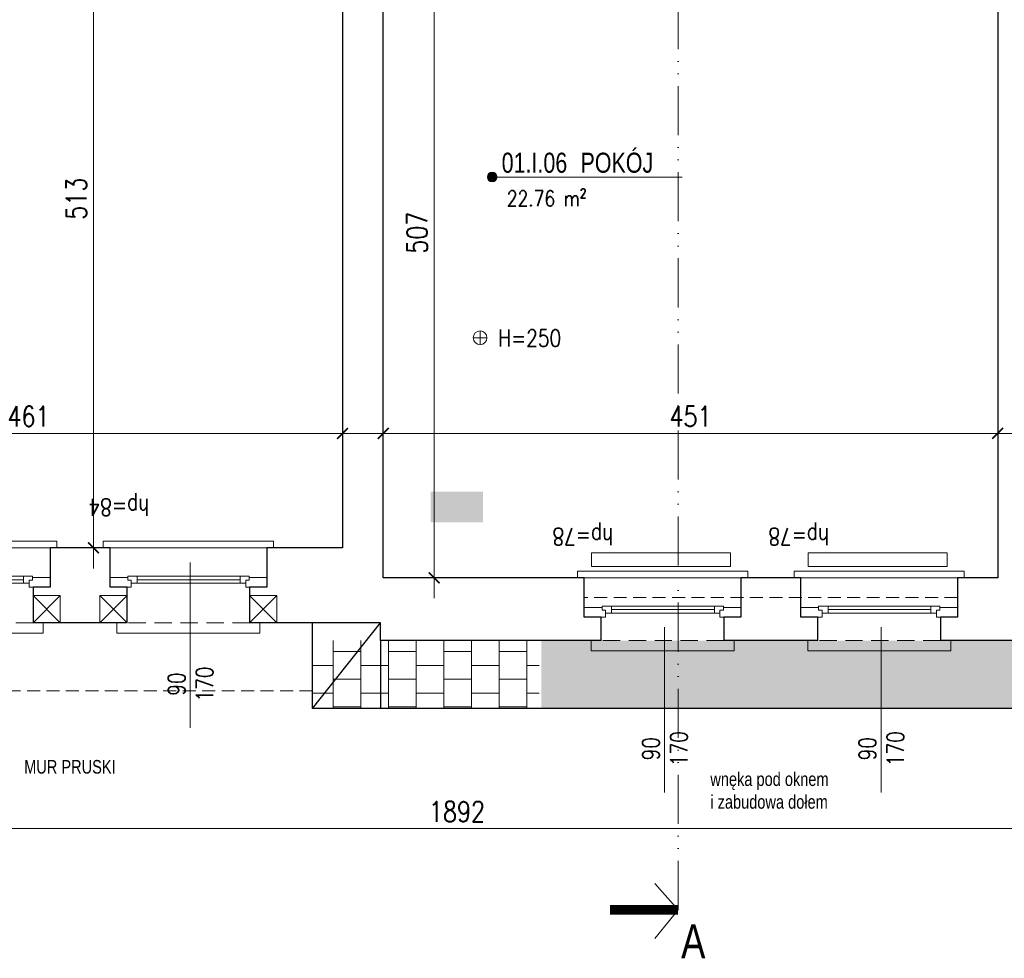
# Model space of a CAD drawing. Header units: millimetres. Extents: x 284606 to 569416, y -192995 to -95103.
# Tile 8 of 178: x 287623 to 288346, y -106825 to -106136. Entities that reach past the tile are written whole.
import ezdxf
from ezdxf.enums import TextEntityAlignment as Align

# ---------------------------------------------------------------- set-up
doc = ezdxf.new("R2010")
doc.units = ezdxf.units.MM
doc.linetypes.add('ACAD_ISO12W100', pattern=[21, 12, -3, 0, -3, 0, -3])
doc.linetypes.add('HIDDEN', pattern=[9.525, 6.35, -3.175])
doc.layers.get('0').update_dxf_attribs({"lineweight": 0})
for name, color, linetype, lineweight in [('!STR_Elewacje 0.15', 10, 'Continuous', 15), ('!STR_Konstrukcja 0.20', 200, 'Continuous', 20), ('!STR_Konstrukcja 0.30', 64, 'Continuous', 30), ('!STR_Ocieplenie 0.05', 1, 'Continuous', 5), ('!STR_Opisy 0.09', 8, 'Continuous', 9), ('!STR_Przerywana 0.09', 8, 'HIDDEN', 9), ('!STR_Stolarka okienna', 72, 'Continuous', 15), ('!STR_Wymiarowanie', 254, 'Continuous', 9), ('EKO Opisy 0.09', 8, 'Continuous', 9), ('EKO przekroje', 82, 'Continuous', 13)]:
    doc.layers.add(name, color=color, linetype=linetype, lineweight=lineweight)
doc.layers.add('!STR_Kreskowanie ścian', color=7, linetype='Continuous', lineweight=5, true_color=0xa6a6a6)
doc.layers.add('!STR_Obrysy pomieszczeń', color=215, linetype='Continuous', lineweight=9, plot=False)
doc.styles.add('1_50', font='txt', dxfattribs={"width": 0.8})
doc.styles.add('AB_Arial', font='NirmalaS.ttf')
doc.styles.add('EKO 1-10', font='romans.shx', dxfattribs={"width": 0.8, "height": 15})
doc.styles.add('EKO 1-5', font='romans.shx', dxfattribs={"width": 0.8, "height": 10})
doc.dimstyles.new('EKO wymiar 1-10', dxfattribs={"dimtxt": 15, "dimasz": 8, "dimexe": 15, "dimexo": 15, "dimgap": 5, "dimtad": 1, "dimdec": 0, "dimtxsty": 'EKO 1-10', "dimblk": 'ARCHTICK', "dimcen": 10, "dimdle": 15, "dimclrd": 256, "dimclre": 256, "dimclrt": 256, "dimazin": 2, "dimtfac": 1, "dimtdec": 0, "dimtmove": 2, "dimatfit": 3, "dimldrblk": 'ARCHTICK', "dimfxl": 15, "dimfxlon": 1, "dimlwd": -1, "dimlwe": -1, "dimarcsym": 0})

# ---------------------------------------------------------------- blocks, each defined once
blk = doc.blocks.new('*U306')
at = {"layer": '!STR_Konstrukcja 0.20', "linetype": 'Continuous', "lineweight": 15}
for points in [[(8.12, 55.81), (0.62, 55.81), (0.62, 63.31), (105.62, 63.31), (105.62, 55.81), (98.12, 55.81)], [(-4.38, 0.81), (-9.38, 0.81), (-9.38, -4.19), (115.62, -4.19), (115.62, 0.81), (110.62, 0.81)]]:
    blk.add_lwpolyline(points, dxfattribs=at)
at = {"layer": '!STR_Konstrukcja 0.30', "ltscale": 2}
for points in [[(-4.38, 0.81), (-4.38, 29.68), (8.12, 29.68), (8.12, 55.81)], [(98.12, 55.81), (98.12, 29.68), (110.62, 29.68), (110.62, 0.81)]]:
    blk.add_lwpolyline(points, dxfattribs=at)
at = {"layer": '!STR_Przerywana 0.09', "ltscale": 2}
for points in [[(8.12, 55.81), (98.12, 55.81)], [(-4.38, 0.81), (110.62, 0.81)]]:
    blk.add_lwpolyline(points, dxfattribs=at)
at = {"layer": '!STR_Stolarka okienna', "ltscale": 0.3}
for points in [[(-4.38, 22.64), (-4.38, 29.68), (11.02, 29.68), (11.02, 24.55), (8.52, 24.55), (8.52, 22.64), (-4.38, 22.64)], [(110.62, 22.64), (110.62, 29.68), (95.05, 29.68), (95.05, 24.55), (97.55, 24.55), (97.55, 22.64), (110.62, 22.64)], [(97.55, 21.56), (97.55, 24.55), (95.05, 24.55), (95.05, 26.7), (11.02, 26.7), (11.02, 24.55), (8.52, 24.55), (8.52, 21.56), (97.55, 21.56)], [(15.12, 26.7), (15.12, 21.56)], [(90.62, 24.13), (15.12, 24.13)], [(90.62, 21.56), (90.62, 26.7)]]:
    blk.add_lwpolyline(points, dxfattribs=at)
blk = doc.blocks.new('*U307')
at = {"layer": '!STR_Konstrukcja 0.20', "linetype": 'Continuous', "lineweight": 15}
for points in [[(8.12, 55.81), (0.62, 55.81), (0.62, 63.31), (105.62, 63.31), (105.62, 55.81), (98.12, 55.81)], [(-4.38, 0.81), (-9.38, 0.81), (-9.38, -4.19), (115.62, -4.19), (115.62, 0.81), (110.62, 0.81)]]:
    blk.add_lwpolyline(points, dxfattribs=at)
at = {"layer": '!STR_Konstrukcja 0.30', "ltscale": 2}
for points in [[(-4.38, 0.81), (-4.38, 29.68), (8.12, 29.68), (8.12, 55.81)], [(98.12, 55.81), (98.12, 29.68), (110.62, 29.68), (110.62, 0.81)]]:
    blk.add_lwpolyline(points, dxfattribs=at)
at = {"layer": '!STR_Przerywana 0.09', "ltscale": 2}
for points in [[(8.12, 55.81), (98.12, 55.81)], [(-4.38, 0.81), (110.62, 0.81)]]:
    blk.add_lwpolyline(points, dxfattribs=at)
at = {"layer": '!STR_Stolarka okienna', "ltscale": 0.3}
for points in [[(-4.38, 22.64), (-4.38, 29.68), (11.02, 29.68), (11.02, 24.55), (8.52, 24.55), (8.52, 22.64), (-4.38, 22.64)], [(110.62, 22.64), (110.62, 29.68), (95.05, 29.68), (95.05, 24.55), (97.55, 24.55), (97.55, 22.64), (110.62, 22.64)], [(97.55, 21.56), (97.55, 24.55), (95.05, 24.55), (95.05, 26.7), (11.02, 26.7), (11.02, 24.55), (8.52, 24.55), (8.52, 21.56), (97.55, 21.56)], [(15.12, 26.7), (15.12, 21.56)], [(90.62, 24.13), (15.12, 24.13)], [(90.62, 21.56), (90.62, 26.7)]]:
    blk.add_lwpolyline(points, dxfattribs=at)
blk = doc.blocks.new('_ArchTick')
at = {"color": 0, "linetype": 'ByBlock', "const_width": 0.15}
blk.add_lwpolyline([(-0.5, -0.5), (0.5, 0.5)], dxfattribs=at)
blk = doc.blocks.new('*D247')
at = {"layer": '!STR_Wymiarowanie', "ltscale": 1.5, "transparency": 16777216}
for p, q in [((287399.04, -106454.88), (287399.04, -106424.88)), ((287860.04, -106454.88), (287860.04, -106424.88)), ((287384.04, -106439.88), (287875.04, -106439.88))]:
    blk.add_line(p, q, dxfattribs=at)
at = {"layer": 'Defpoints', "color": 0, "ltscale": 1.5, "transparency": 16777216}
for p in [(287860.04, -106439.88), (287399.04, -106523.92), (287860.04, -106523.92)]:
    blk.add_point(p, dxfattribs=at)
at = {"layer": '!STR_Wymiarowanie', "ltscale": 1.5, "transparency": 16777216, "xscale": 8, "yscale": 8, "zscale": 8, "rotation": 180}
blk.add_blockref('_ArchTick', (287399.04, -106439.88), dxfattribs=at)
at = {"layer": '!STR_Wymiarowanie', "ltscale": 1.5, "transparency": 16777216, "xscale": 8, "yscale": 8, "zscale": 8}
blk.add_blockref('_ArchTick', (287860.04, -106439.88), dxfattribs=at)
at = {"layer": '!STR_Wymiarowanie', "ltscale": 1.5, "transparency": 16777216, "insert": (287629.54, -106427.38), "char_height": 15, "attachment_point": 5, "style": 'EKO 1-10'}
blk.add_mtext('461', dxfattribs=at)
blk = doc.blocks.new('*D248')
at = {"layer": '!STR_Wymiarowanie', "ltscale": 1.5, "transparency": 16777216}
for p, q in [((287677.24, -105996.24), (287677.24, -106538.92)), ((287692.24, -106011.24), (287662.24, -106011.24)), ((287692.24, -106523.92), (287662.24, -106523.92))]:
    blk.add_line(p, q, dxfattribs=at)
at = {"layer": 'Defpoints', "color": 0, "ltscale": 1.5, "transparency": 16777216}
for p in [(287860.04, -106011.24), (287677.24, -106523.92), (287860.04, -106523.92)]:
    blk.add_point(p, dxfattribs=at)
at = {"layer": '!STR_Wymiarowanie', "ltscale": 1.5, "transparency": 16777216, "xscale": 8, "yscale": 8, "zscale": 8}
for p, rotation in [((287677.24, -106011.24), 90), ((287677.24, -106523.92), 270)]:
    blk.add_blockref('_ArchTick', p, dxfattribs=dict(at, rotation=rotation))
at = {"layer": '!STR_Wymiarowanie', "ltscale": 1.5, "transparency": 16777216, "insert": (287664.74, -106267.58), "char_height": 15, "attachment_point": 5, "rotation": 90, "style": 'EKO 1-10'}
blk.add_mtext('513', dxfattribs=at)
blk = doc.blocks.new('*U364')
at = {"layer": '!STR_Konstrukcja 0.20', "linetype": 'Continuous', "lineweight": 15}
for points in [[(8.12, 46.81), (0.62, 46.81), (0.62, 54.31), (105.62, 54.31), (105.62, 46.81), (98.12, 46.81)], [(-4.38, 0.81), (-9.38, 0.81), (-9.38, -4.19), (115.62, -4.19), (115.62, 0.81), (110.62, 0.81)]]:
    blk.add_lwpolyline(points, dxfattribs=at)
at = {"layer": '!STR_Konstrukcja 0.30', "ltscale": 2}
for points in [[(-4.38, 0.81), (-4.38, 29.68), (8.12, 29.68), (8.12, 46.81)], [(98.12, 46.81), (98.12, 29.68), (110.62, 29.68), (110.62, 0.81)]]:
    blk.add_lwpolyline(points, dxfattribs=at)
at = {"layer": '!STR_Przerywana 0.09', "ltscale": 2}
for points in [[(8.12, 46.81), (98.12, 46.81)], [(-4.38, 0.81), (110.62, 0.81)]]:
    blk.add_lwpolyline(points, dxfattribs=at)
at = {"layer": '!STR_Stolarka okienna', "ltscale": 0.3}
for points in [[(-4.38, 22.64), (-4.38, 29.68), (11.02, 29.68), (11.02, 24.55), (8.52, 24.55), (8.52, 22.64), (-4.38, 22.64)], [(110.62, 22.64), (110.62, 29.68), (95.05, 29.68), (95.05, 24.55), (97.55, 24.55), (97.55, 22.64), (110.62, 22.64)], [(97.55, 21.56), (97.55, 24.55), (95.05, 24.55), (95.05, 26.7), (11.02, 26.7), (11.02, 24.55), (8.52, 24.55), (8.52, 21.56), (97.55, 21.56)], [(15.12, 26.7), (15.12, 21.56)], [(90.62, 24.13), (15.12, 24.13)], [(90.62, 21.56), (90.62, 26.7)]]:
    blk.add_lwpolyline(points, dxfattribs=at)
blk = doc.blocks.new('*U365')
at = {"layer": '!STR_Konstrukcja 0.20', "linetype": 'Continuous', "lineweight": 15}
for points in [[(8.12, 46.81), (0.62, 46.81), (0.62, 54.31), (105.62, 54.31), (105.62, 46.81), (98.12, 46.81)], [(-4.38, 0.81), (-9.38, 0.81), (-9.38, -4.19), (115.62, -4.19), (115.62, 0.81), (110.62, 0.81)]]:
    blk.add_lwpolyline(points, dxfattribs=at)
at = {"layer": '!STR_Konstrukcja 0.30', "ltscale": 2}
for points in [[(-4.38, 0.81), (-4.38, 29.68), (8.12, 29.68), (8.12, 46.81)], [(98.12, 46.81), (98.12, 29.68), (110.62, 29.68), (110.62, 0.81)]]:
    blk.add_lwpolyline(points, dxfattribs=at)
at = {"layer": '!STR_Przerywana 0.09', "ltscale": 2}
for points in [[(8.12, 46.81), (98.12, 46.81)], [(-4.38, 0.81), (110.62, 0.81)]]:
    blk.add_lwpolyline(points, dxfattribs=at)
at = {"layer": '!STR_Stolarka okienna', "ltscale": 0.3}
for points in [[(-4.38, 22.64), (-4.38, 29.68), (11.02, 29.68), (11.02, 24.55), (8.52, 24.55), (8.52, 22.64), (-4.38, 22.64)], [(110.62, 22.64), (110.62, 29.68), (95.05, 29.68), (95.05, 24.55), (97.55, 24.55), (97.55, 22.64), (110.62, 22.64)], [(97.55, 21.56), (97.55, 24.55), (95.05, 24.55), (95.05, 26.7), (11.02, 26.7), (11.02, 24.55), (8.52, 24.55), (8.52, 21.56), (97.55, 21.56)], [(15.12, 26.7), (15.12, 21.56)], [(90.62, 24.13), (15.12, 24.13)], [(90.62, 21.56), (90.62, 26.7)]]:
    blk.add_lwpolyline(points, dxfattribs=at)
blk = doc.blocks.new('wysokosc2')
at = {"ltscale": 2}
for points in [[(-5.06, 0.04), (5.03, 0.04)], [(0, 5.1), (0, -5.1)]]:
    blk.add_lwpolyline(points, dxfattribs=at)
blk.add_circle((0, 0), 5.03, dxfattribs=at)
at = {"ltscale": 2, "style": 'EKO 1-5', "width": 0.8}
blk.add_attdef('WYS', (13.29, -6.01), '', height=12.5, dxfattribs=at)
blk = doc.blocks.new('*D267')
at = {"layer": '!STR_Wymiarowanie', "ltscale": 1.5, "transparency": 16777216}
for p, q in [((287890.04, -106454.88), (287890.04, -106424.88)), ((288341.04, -106454.88), (288341.04, -106424.88)), ((287875.04, -106439.88), (288356.04, -106439.88))]:
    blk.add_line(p, q, dxfattribs=at)
at = {"layer": 'Defpoints', "color": 0, "ltscale": 1.5, "transparency": 16777216}
for p in [(288341.04, -106439.88), (287890.04, -106545.92), (288341.04, -106545.92)]:
    blk.add_point(p, dxfattribs=at)
at = {"layer": '!STR_Wymiarowanie', "ltscale": 1.5, "transparency": 16777216, "xscale": 8, "yscale": 8, "zscale": 8, "rotation": 180}
blk.add_blockref('_ArchTick', (287890.04, -106439.88), dxfattribs=at)
at = {"layer": '!STR_Wymiarowanie', "ltscale": 1.5, "transparency": 16777216, "xscale": 8, "yscale": 8, "zscale": 8}
blk.add_blockref('_ArchTick', (288341.04, -106439.88), dxfattribs=at)
at = {"layer": '!STR_Wymiarowanie', "ltscale": 1.5, "transparency": 16777216, "insert": (288115.54, -106427.38), "char_height": 15, "attachment_point": 5, "style": 'EKO 1-10'}
blk.add_mtext('451', dxfattribs=at)
blk = doc.blocks.new('*D268')
at = {"layer": '!STR_Wymiarowanie', "ltscale": 1.5, "transparency": 16777216}
for p, q in [((287927.33, -106023.92), (287927.33, -106560.92)), ((287912.33, -106038.92), (287942.33, -106038.92)), ((287912.33, -106545.92), (287942.33, -106545.92))]:
    blk.add_line(p, q, dxfattribs=at)
at = {"layer": 'Defpoints', "color": 0, "ltscale": 1.5, "transparency": 16777216}
for p in [(287890.04, -106038.92), (287890.04, -106545.92), (287927.33, -106545.92)]:
    blk.add_point(p, dxfattribs=at)
at = {"layer": '!STR_Wymiarowanie', "ltscale": 1.5, "transparency": 16777216, "xscale": 8, "yscale": 8, "zscale": 8}
for p, rotation in [((287927.33, -106038.92), 90), ((287927.33, -106545.92), 270)]:
    blk.add_blockref('_ArchTick', p, dxfattribs=dict(at, rotation=rotation))
at = {"layer": '!STR_Wymiarowanie', "ltscale": 1.5, "transparency": 16777216, "insert": (287914.83, -106292.42), "char_height": 15, "attachment_point": 5, "rotation": 90, "style": 'EKO 1-10'}
blk.add_mtext('507', dxfattribs=at)
blk = doc.blocks.new('*U522')
at = {"layer": '!STR_Opisy 0.09', "linetype": 'Continuous'}
blk.add_line((0, -153.49), (0, -32.16), dxfattribs=at)
at = {"layer": '!STR_Opisy 0.09', "linetype": 'Continuous', "style": 'EKO 1-5', "width": 0.8}
blk.add_attdef('HP=', (38.19, 40.56), '', height=12.5, rotation=180, dxfattribs=at)
at = {"layer": '!STR_Opisy 0.09', "ltscale": 0.7, "style": 'EKO 1-5', "width": 0.8}
blk.add_attdef('WYS', text='', height=12.5, rotation=270, dxfattribs=at).set_placement((-10.53, -121.38), align=Align.MIDDLE_CENTER)
at = {"layer": '!STR_Opisy 0.09', "linetype": 'Continuous', "style": 'EKO 1-5', "width": 0.8}
blk.add_attdef('SZER', text='', height=12.5, rotation=270, dxfattribs=at).set_placement((0, -121.38), align=Align.BOTTOM_CENTER)
blk = doc.blocks.new('*U521')
at = {"layer": '!STR_Opisy 0.09', "linetype": 'Continuous'}
blk.add_line((0, -153.49), (0, -32.16), dxfattribs=at)
at = {"layer": '!STR_Opisy 0.09', "linetype": 'Continuous', "style": 'EKO 1-5', "width": 0.8}
blk.add_attdef('HP=', (37.69, 40.56), '', height=12.5, rotation=180, dxfattribs=at)
at = {"layer": '!STR_Opisy 0.09', "ltscale": 0.7, "style": 'EKO 1-5', "width": 0.8}
blk.add_attdef('WYS', text='', height=12.5, rotation=270, dxfattribs=at).set_placement((-10.53, -121.38), align=Align.MIDDLE_CENTER)
at = {"layer": '!STR_Opisy 0.09', "linetype": 'Continuous', "style": 'EKO 1-5', "width": 0.8}
blk.add_attdef('SZER', text='', height=12.5, rotation=270, dxfattribs=at).set_placement((0, -121.38), align=Align.BOTTOM_CENTER)
blk = doc.blocks.new('*U196')
at = {"layer": '!STR_Opisy 0.09', "linetype": 'Continuous'}
blk.add_line((0, -153.49), (0, -32.16), dxfattribs=at)
at = {"layer": '!STR_Opisy 0.09', "linetype": 'Continuous', "style": 'EKO 1-5', "width": 0.8}
blk.add_attdef('HP=', (30.1, 14.63), '', height=12.5, rotation=180, dxfattribs=at)
at = {"layer": '!STR_Opisy 0.09', "ltscale": 0.7, "style": 'EKO 1-5', "width": 0.8}
blk.add_attdef('WYS', text='', height=12.5, rotation=270, dxfattribs=at).set_placement((-10.53, -121.38), align=Align.MIDDLE_CENTER)
at = {"layer": '!STR_Opisy 0.09', "linetype": 'Continuous', "style": 'EKO 1-5', "width": 0.8}
blk.add_attdef('SZER', text='', height=12.5, rotation=270, dxfattribs=at).set_placement((0, -121.38), align=Align.BOTTOM_CENTER)
blk = doc.blocks.new('mur pruski')
at = {"layer": '!STR_Ocieplenie 0.05', "ltscale": 1.5}
blk.add_lwpolyline([(0, 20), (20, 20), (20, 0), (0, 0)], close=True, dxfattribs=at)
blk.add_lwpolyline([(0, 20), (20, 0), (20, 20), (0, 0)], dxfattribs=at)
blk = doc.blocks.new('przekroj')
at = {"layer": 'EKO przekroje', "const_width": 7}
blk.add_lwpolyline([(7038.9, 3119.78), (7088.9, 3119.78)], dxfattribs=at)
blk = doc.blocks.new('przekroje')
at = {"layer": 'EKO przekroje'}
blk.add_blockref('przekroj', (-7038.9, -3119.78), dxfattribs=at)
blk = doc.blocks.new('*D494')
at = {"layer": '!STR_Wymiarowanie', "ltscale": 1.5, "transparency": 16777216}
for p, q in [((286998.04, -106715.01), (286998.04, -106745.01)), ((288890.18, -106715.01), (288890.18, -106745.01)), ((288905.18, -106730.01), (286983.04, -106730.01))]:
    blk.add_line(p, q, dxfattribs=at)
at = {"layer": 'Defpoints', "color": 0, "ltscale": 1.5, "transparency": 16777216}
for p in [(286998.04, -106598.43), (288890.18, -106598.43), (286998.04, -106730.01)]:
    blk.add_point(p, dxfattribs=at)
at = {"layer": '!STR_Wymiarowanie', "ltscale": 1.5, "transparency": 16777216, "xscale": 8, "yscale": 8, "zscale": 8, "rotation": 180}
blk.add_blockref('_ArchTick', (286998.04, -106730.01), dxfattribs=at)
at = {"layer": '!STR_Wymiarowanie', "ltscale": 1.5, "transparency": 16777216, "xscale": 8, "yscale": 8, "zscale": 8}
blk.add_blockref('_ArchTick', (288890.18, -106730.01), dxfattribs=at)
at = {"layer": '!STR_Wymiarowanie', "ltscale": 1.5, "transparency": 16777216, "insert": (287944.11, -106717.51), "char_height": 15, "attachment_point": 5, "style": 'EKO 1-10'}
blk.add_mtext('1892', dxfattribs=at)
blk = doc.blocks.new('*U506')
at = {"ltscale": 0.3}
blk.add_hatch(color=256, dxfattribs=at).paths.add_polyline_path([(-0.91, 50, 1), (6.82, 50, 1)])
at = {"ltscale": 1.5}
blk.add_line((17.59, 50), (154.57, 50), dxfattribs=at)
at = {"ltscale": 0.3}
blk.add_lwpolyline([(17.59, 50), (2.95, 50)], dxfattribs=at)
blk.add_circle((2.95, 50), 3.86, dxfattribs=at)
at = {"ltscale": 1.5, "width": 0.8}
for tag, p, height, style in [('NR_POM.', (10.51, 53.45), 16, 'AB_Arial'), ('NAZWA_POMIESZCZENIA', (66.91, 53.45), 16, 'AB_Arial'), ('POSADZKA', (9.08, 4), 12.5, 'EKO 1-5')]:
    blk.add_attdef(tag, p, '', height=height, rotation=0, dxfattribs=dict(at, style=style))
at = {"ltscale": 1.5, "style": 'EKO 1-5', "width": 0.8}
blk.add_attdef('POWIERZCHNIA', text='', height=12.5, rotation=0, dxfattribs=at).set_placement((78.06, 22.91), align=Align.BOTTOM_RIGHT)

msp = doc.modelspace()

# ---------------------------------------------------------------- hatches: boundary and pattern name
at = {"layer": '!STR_Kreskowanie ścian', "ltscale": 1.5}
h = msp.add_hatch(dxfattribs=at)
h.set_pattern_fill('AR-B88', color=256, scale=0.1, angle=90)
h.set_pattern_definition([(90, (0.048, 2671.18), (-20.32, 1e-15), []), (180, (0.048, 2671.18), (-20.32, -10.16), [20.32, -20.32])])
h.paths.add_polyline_path([(287467.89, -106579.02), (287422.89, -106579.02), (287422.89, -106573.02), (287422.84, -106573.02), (287372.84, -106623.02), (287372.84, -106629.02), (287467.89, -106629.02)])
h.paths.add_polyline_path([(287467.89, -106534.02), (287467.89, -106528.02), (287467.84, -106530.97), (287422.84, -106573.02), (287422.89, -106573.02), (287422.89, -106579.02), (287467.89, -106579.02)])
h.paths.add_polyline_path([(287509.69, -105418.02), (287554.6, -105417.93), (287554.6, -105367.93), (287459.64, -105368.02), (287459.6, -105514.93), (287509.69, -105514.93)])
h.paths.add_polyline_path([(287553.07, -105418.02), (287509.69, -105418.02), (287509.69, -105514.93), (287569.51, -105515.95), (287553.07, -105515.95)])
h.paths.add_polyline_path([(288412.09, -105431.03), (288412.14, -105431.02), (288412.14, -105418.02), (288325.14, -105418.02), (288325.14, -105463.02), (288325.14, -105463.02), (288325.14, -105477.74), (288355.14, -105476.02), (288355.09, -105475.97)])
h.paths.add_polyline_path([(288462.09, -105381.03), (288462.09, -105368.02), (288325.14, -105368.02), (288325.14, -105418.02), (288412.14, -105418.02), (288412.14, -105431.02), (288412.09, -105431.03)])
h.paths.add_polyline_path([(288355.14, -105476.02), (288325.09, -105452.99), (288325.09, -105504.61), (288325.14, -105587.46), (288325.14, -105500.73), (288355.14, -105475.73)])
h.paths.add_polyline_path([(288234.87, -105740.99), (288234.87, -105706.06), (288212.37, -105706.06), (288212.37, -105740.99)])
h.paths.add_polyline_path([(287075.51, -105726.75), (287075.51, -105672.71), (287050.51, -105672.71), (287050.51, -105726.75)])
h.paths.add_polyline_path([(288601.98, -105749.68), (288601.98, -105711.9), (288579.48, -105711.9), (288579.48, -105749.68)])
h.paths.add_polyline_path([(287924.91, -106505.24), (287963.26, -106505.24), (287963.26, -106482.74), (287924.91, -106482.74)])
h.paths.add_polyline_path([(286998.04, -106391.42), (286990.54, -106391.42), (286990.54, -106286.42), (286998.04, -106286.42)], flags=16)
h.paths.add_polyline_path([(287033.29, -106376.43), (287028.15, -106376.43), (287028.15, -106380.86), (287025.17, -106380.86), (287025.17, -106383.92), (286998.14, -106383.92), (286998.14, -106572.57), (287043.14, -106527.57), (287043.14, -106396.42), (287032.21, -106396.42), (287032.21, -106383.36), (287033.29, -106383.36)])
h.paths.add_polyline_path([(286998.14, -106117.92), (287025.17, -106117.92), (287025.17, -106120.82), (287028.15, -106120.82), (287028.15, -106124.92), (287033.29, -106124.92), (287033.29, -106118.32), (287032.21, -106118.32), (287032.21, -106105.42), (287043.14, -106105.42), (287043.14, -106026.68), (286998.14, -106026.68)])
h.paths.add_polyline_path([(287025.17, -106207.92), (286998.14, -106207.92), (286998.14, -106293.92), (287025.17, -106293.92), (287025.17, -106296.82), (287028.15, -106296.82), (287028.15, -106300.92), (287033.29, -106300.92), (287033.29, -106294.32), (287032.21, -106294.32), (287032.21, -106281.42), (287043.14, -106281.42), (287043.14, -106220.42), (287032.21, -106220.42), (287032.21, -106207.36), (287033.29, -106207.36), (287033.29, -106200.43), (287028.15, -106200.43), (287028.15, -106204.86), (287025.17, -106204.86)])
h.paths.add_polyline_path([(286998.14, -106026.68), (286948.09, -106026.68), (286948.09, -106622.62), (286998.14, -106572.57)])
h.paths.add_polyline_path([(286998.04, -106110.42), (286998.04, -106215.42), (286990.54, -106215.42), (286990.54, -106110.42)], flags=16)
h.paths.add_polyline_path([(288890.48, -106319.92), (288864.07, -106319.92), (288864.07, -106316.86), (288861.09, -106316.86), (288861.09, -106312.43), (288855.95, -106312.43), (288855.95, -106319.36), (288857.03, -106319.36), (288857.03, -106332.42), (288845.48, -106332.42), (288845.48, -106528.02), (288890.48, -106573.02)])
h.paths.add_polyline_path([(288905.38, -106170.42), (288905.38, -106065.42), (288897.88, -106065.42), (288897.88, -106170.42)], flags=16)
h.paths.add_polyline_path([(288905.38, -106162.92), (288890.48, -106162.92), (288890.48, -106229.92), (288905.38, -106229.92), (288905.38, -106222.42), (288897.88, -106222.42), (288897.88, -106327.42), (288905.38, -106327.42), (288905.38, -106319.92), (288890.48, -106319.92), (288890.48, -106573.02), (288940.43, -106622.97), (288940.43, -105381.16), (288890.48, -105431.11), (288890.48, -106072.92), (288905.38, -106072.92)])
h.paths.add_polyline_path([(288855.95, -106079.92), (288861.09, -106079.92), (288861.09, -106075.82), (288864.07, -106075.82), (288864.07, -106072.92), (288890.48, -106072.92), (288890.48, -105431.11), (288845.48, -105476.11), (288845.48, -106060.42), (288857.03, -106060.42), (288857.03, -106073.32), (288855.95, -106073.32)])
h.paths.add_polyline_path([(288861.09, -106155.43), (288855.95, -106155.43), (288855.95, -106162.36), (288857.03, -106162.36), (288857.03, -106175.42), (288845.48, -106175.42), (288845.48, -106217.42), (288857.03, -106217.42), (288857.03, -106230.32), (288855.95, -106230.32), (288855.95, -106236.92), (288861.09, -106236.92), (288861.09, -106232.82), (288864.07, -106232.82), (288864.07, -106229.92), (288890.48, -106229.92), (288890.48, -106162.92), (288864.07, -106162.92), (288864.07, -106159.86), (288861.09, -106159.86)])
h = msp.add_hatch(dxfattribs=at)
h.set_pattern_fill('AR-B88', color=256, scale=0.1)
h.set_pattern_definition([(0, (0.048, 2671.18), (0, 20.32), []), (90, (0.048, 2671.18), (-10.16, 20.32), [20.32, -20.32])])
h.paths.add_polyline_path([(287467.84, -106530.97), (287042.69, -106528.02), (286998.14, -106572.57), (286998.14, -106573.02), (287422.84, -106573.02)])
h.paths.add_polyline_path([(287422.84, -106573.02), (286997.69, -106573.02), (286948.09, -106622.62), (286948.09, -106623.02), (287372.84, -106623.02)])
h.paths.add_polyline_path([(288419.31, -106562.39), (288465.28, -106573.02), (288465.28, -106592.02), (287972.08, -106592.02), (287916.08, -106592.02), (288006.1, -106592.02), (288006.1, -106642.02), (288421.36, -106642.02), (288421.36, -106591.97)])
h.paths.add_polyline_path([(288890.48, -106573.02), (288419.31, -106562.39), (288515.23, -106623.02), (288940.43, -106623.02), (288940.43, -106622.97)])
h.paths.add_polyline_path([(288845.48, -106528.02), (288420.23, -106528.02), (288419.31, -106562.39), (288890.48, -106573.02)])
h.paths.add_polyline_path([(288940.43, -105381.16), (288940.43, -105381.12), (288462.09, -105381.03), (288412.09, -105431.03), (288890.48, -105431.11)])
h.paths.add_polyline_path([(288890.48, -105431.11), (288412.09, -105431.03), (288355.09, -105475.97), (288845.49, -105476.1)])
h = msp.add_hatch(dxfattribs=at)
h.set_pattern_fill('AR-B88', color=256, scale=0.1, angle=90)
h.set_pattern_definition([(90, (-6e-11, 2833.336), (-20.32, 1e-15), []), (180, (-6e-11, 2833.336), (-20.32, -10.16), [20.32, -20.32])])
h.paths.add_polyline_path([(288004.55, -106591.97), (287838.05, -106591.97), (287838.05, -106641.97), (288004.55, -106641.97)])
h.paths.add_polyline_path([(288515.18, -106622.97), (288455.4, -106579.3), (288465.18, -106591.97), (288423.2, -106591.97), (288423.2, -106641.97), (288515.13, -106641.97)])

# ---------------------------------------------------------------- linework, layer by layer
at = {"layer": '!STR_Elewacje 0.15', "ltscale": 1.5}
for points in [[(288144.88, -106537.6), (288042.94, -106537.6), (288042.94, -106527.6), (288144.88, -106527.6)], [(288303.88, -106537.6), (288201.94, -106537.6), (288201.94, -106527.6), (288303.88, -106527.6)]]:
    msp.add_lwpolyline(points, close=True, dxfattribs=at)
at = {"layer": '!STR_Konstrukcja 0.30', "ltscale": 1.5}
for q in [(287888.05, -106578.92), (287838.05, -106578.92)]:
    msp.add_line((287838.05, -106641.92), q, dxfattribs=at)
for points in [[(288367.04, -105367.93), (288462.04, -105367.93), (288462.04, -105380.94), (288940.38, -105381.02), (288940.38, -106622.92), (288495.18, -106622.92), (288495.18, -106641.92), (287838.05, -106641.92)], [(287860.04, -106024.24), (287860.04, -106523.92), (287804.42, -106523.92)], [(288037.55, -106545.92), (287890.04, -106545.92), (287890.04, -106038.92), (287953.96, -106038.92)], [(288341.04, -106052.92), (288341.04, -106545.92), (288311.55, -106545.92)], [(288890.38, -106319.92), (288890.38, -106572.92), (288445.18, -106572.92), (288445.18, -106591.92), (288299.05, -106591.92)], [(287689.42, -106523.92), (287645.42, -106523.92)], [(288196.55, -106545.92), (288152.55, -106545.92)], [(287701.92, -106578.92), (287632.92, -106578.92)], [(288050.05, -106591.92), (287888.05, -106591.92), (287888.05, -106578.92), (287791.92, -106578.92)], [(287888.05, -106591.92), (287888.05, -106641.92)], [(288209.05, -106591.92), (288140.05, -106591.92)]]:
    msp.add_lwpolyline(points, dxfattribs=at)
at = {"layer": '!STR_Obrysy pomieszczeń', "ltscale": 0.3}
for points in [[(287399.04, -106011.24), (287719.04, -106011.24), (287719.04, -106024.24), (287860.04, -106024.24), (287860.04, -106523.92), (287487.04, -106523.92), (287487.04, -106500.92), (287399.04, -106500.92)], [(287890.04, -106038.92), (288265.04, -106038.92), (288265.04, -106052.92), (288341.04, -106052.92), (288341.04, -106545.92), (287890.04, -106545.92)]]:
    msp.add_lwpolyline(points, close=True, dxfattribs=at)
at = {"layer": '!STR_Przerywana 0.09', "ltscale": 1.5}
for points in [[(288311.55, -106545.92), (288311.55, -106560.36), (288037.55, -106560.36), (288037.55, -106545.92)], [(287888.05, -106641.92), (287838.05, -106641.92), (287838.05, -106628.92), (287467.79, -106628.92)]]:
    msp.add_lwpolyline(points, dxfattribs=at)
at = {"layer": 'EKO Opisy 0.09', "color": 133, "linetype": 'ACAD_ISO12W100', "ltscale": 3, "true_color": 0x4ddaea}
msp.add_lwpolyline([(288106.44, -106789.7), (288106.44, -105936.04), (288171.44, -105936.04), (288171.44, -105155.94)], dxfattribs=at)
at = {"layer": 'EKO Opisy 0.09', "linetype": 'ACAD_ISO12W100', "ltscale": 3}
msp.add_lwpolyline([(288089.41, -106770.33), (288106.44, -106789.7), (288089.41, -106810.76)], dxfattribs=at)
msp.add_lwpolyline([(288089.41, -106770.33), (288106.44, -106789.7), (288089.41, -106810.76)], dxfattribs=at)
msp.add_lwpolyline([(288089.41, -106770.33), (288106.44, -106789.7), (288089.41, -106810.76)], dxfattribs=at)

# ---------------------------------------------------------------- block references
at = {"layer": '!STR_Konstrukcja 0.30', "ltscale": 1.5}
ref = msp.add_blockref('*U196', (287748.33, -106502.48), dxfattribs=dict(at, xscale=-1))
ref.add_attrib('SZER', '90', dxfattribs={"layer": '!STR_Opisy 0.09', "linetype": 'Continuous', "height": 12.5, "rotation": 90, "style": 'EKO 1-5', "width": 0.8}).set_placement((287748.33, -106623.86), align=Align.BOTTOM_CENTER)
ref.add_attrib('WYS', '170', dxfattribs={"layer": '!STR_Opisy 0.09', "ltscale": 0.7, "height": 12.5, "rotation": 90, "style": 'EKO 1-5', "width": 0.8}).set_placement((287758.86, -106623.86), align=Align.MIDDLE_CENTER)
ref.add_attrib('HP=', 'hp=84', (287718.23, -106487.85), dxfattribs={"layer": '!STR_Opisy 0.09', "linetype": 'Continuous', "height": 12.5, "rotation": 180, "style": 'EKO 1-5', "width": 0.8})
ref = msp.add_blockref('*U521', (288096.46, -106549.99), dxfattribs=dict(at, xscale=-1))
ref.add_attrib('SZER', '90', dxfattribs={"layer": '!STR_Opisy 0.09', "linetype": 'Continuous', "height": 12.5, "rotation": 90, "style": 'EKO 1-5', "width": 0.8}).set_placement((288096.46, -106671.36), align=Align.BOTTOM_CENTER)
ref.add_attrib('WYS', '170', dxfattribs={"layer": '!STR_Opisy 0.09', "ltscale": 0.7, "height": 12.5, "rotation": 90, "style": 'EKO 1-5', "width": 0.8}).set_placement((288106.99, -106671.36), align=Align.MIDDLE_CENTER)
ref.add_attrib('HP=', 'hp=78', (288058.77, -106509.42), dxfattribs={"layer": '!STR_Opisy 0.09', "linetype": 'Continuous', "height": 12.5, "rotation": 180, "style": 'EKO 1-5', "width": 0.8})
ref = msp.add_blockref('*U522', (288255.46, -106549.99), dxfattribs=dict(at, xscale=-1))
ref.add_attrib('SZER', '90', dxfattribs={"layer": '!STR_Opisy 0.09', "linetype": 'Continuous', "height": 12.5, "rotation": 90, "style": 'EKO 1-5', "width": 0.8}).set_placement((288255.46, -106671.36), align=Align.BOTTOM_CENTER)
ref.add_attrib('WYS', '170', dxfattribs={"layer": '!STR_Opisy 0.09', "ltscale": 0.7, "height": 12.5, "rotation": 90, "style": 'EKO 1-5', "width": 0.8}).set_placement((288265.99, -106671.36), align=Align.MIDDLE_CENTER)
ref.add_attrib('HP=', 'hp=78', (288217.27, -106509.42), dxfattribs={"layer": '!STR_Opisy 0.09', "linetype": 'Continuous', "height": 12.5, "rotation": 180, "style": 'EKO 1-5', "width": 0.8})
at = {"layer": '!STR_Ocieplenie 0.05'}
for p in [(287632.92, -106578.92), (287681.92, -106578.92), (287791.92, -106578.92)]:
    msp.add_blockref('mur pruski', p, dxfattribs=at)
at = {"layer": '!STR_Opisy 0.09'}
ref = msp.add_blockref('*U506', (287967.24, -106297.64), dxfattribs=dict(at, xscale=0.9199999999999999, yscale=0.9199999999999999, zscale=0.9199999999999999))
ref.add_attrib('NAZWA_POM', 'POKÓJ', (288034.79, -106248.47), dxfattribs={"layer": '0', "ltscale": 1.5, "height": 14.72, "rotation": 0, "style": 'AB_Arial', "width": 0.8})
ref.add_attrib('NUMER_POM', '01.I.06', (287976.92, -106248.47), dxfattribs={"layer": '0', "ltscale": 1.5, "height": 14.72, "rotation": 0, "style": 'AB_Arial', "width": 0.8})
ref.add_attrib('R-SURF', '22.76 m²', dxfattribs={"layer": '0', "ltscale": 1.5, "height": 11.5, "rotation": 0, "style": 'EKO 1-5', "width": 0.8}).set_placement((288039.06, -106276.57), align=Align.BOTTOM_RIGHT)
ref = msp.add_blockref('wysokosc2', (287961.06, -106369.61), dxfattribs=dict(at, xscale=-1, rotation=180))
ref.add_attrib('WYS', 'H=250', (287974.36, -106376.11), dxfattribs={"layer": '0', "ltscale": 2, "height": 12.5, "style": 'EKO 1-5', "width": 0.8})
at = {"layer": '!STR_Stolarka okienna', "ltscale": 1.5, "rotation": 180}
for name, p in [('*U306', (287641.04, -106523.12)), ('*U307', (287800.04, -106523.12)), ('*U364', (288148.17, -106545.12)), ('*U365', (288307.17, -106545.12))]:
    msp.add_blockref(name, p, dxfattribs=at)
at = {"layer": 'EKO Opisy 0.09', "rotation": 180}
msp.add_blockref('przekroje', (288106.44, -106789.7), dxfattribs=at)
msp.add_blockref('przekroje', (288106.44, -106789.7), dxfattribs=at)
msp.add_blockref('przekroje', (288106.44, -106789.7), dxfattribs=at)

# ---------------------------------------------------------------- texts
at = {"layer": '!STR_Obrysy pomieszczeń', "ltscale": 0.3, "char_height": 10, "attachment_point": 1, "style": '1_50'}
for s, insert in [('\\A1;MUR PRUSKI', (287626.37, -106679.63)), ('\\A1;wnęka pod oknem\\Pi zabudowa dołem', (288130.09, -106688.71))]:
    msp.add_mtext_dynamic_manual_height_columns(s, width=2231.7249, gutter_width=453.61, heights=[120.44], dxfattribs=dict(at, insert=insert))
at = {"layer": 'EKO Opisy 0.09', "insert": (288126.48, -106825.24), "char_height": 25, "attachment_point": 9, "style": '1_50'}
msp.add_mtext_dynamic_manual_height_columns('A', width=119.5136, gutter_width=12.5, heights=[0], dxfattribs=at)

# ---------------------------------------------------------------- dimensions: what is measured, and where the dimension line sits
at = {"layer": '!STR_Wymiarowanie', "ltscale": 1.5}
for base, p1, p2, picture, middle in [((287677.24, -106523.92), (287860.04, -106011.24), (287860.04, -106523.92), '*D248', (287664.74, -106267.58)), ((287927.33, -106545.92), (287890.04, -106038.92), (287890.04, -106545.92), '*D268', (287914.83, -106292.42))]:
    dim = msp.add_linear_dim(base=base, p1=p1, p2=p2, angle=90, dimstyle='EKO wymiar 1-10', dxfattribs=at)
    dim.commit()
    dim.dimension.update_dxf_attribs({"geometry": picture, "text_midpoint": middle})
for base, p1, p2, picture, middle in [((287860.04, -106439.88), (287399.04, -106523.92), (287860.04, -106523.92), '*D247', (287629.54, -106427.38)), ((288341.04, -106439.88), (287890.04, -106545.92), (288341.04, -106545.92), '*D267', (288115.54, -106427.38)), ((286998.04, -106730.01), (288890.18, -106598.43), (286998.04, -106598.43), '*D494', (287944.11, -106717.51))]:
    dim = msp.add_linear_dim(base=base, p1=p1, p2=p2, dimstyle='EKO wymiar 1-10', dxfattribs=at)
    dim.commit()
    dim.dimension.update_dxf_attribs({"geometry": picture, "text_midpoint": middle})

doc.saveas('drawing.dxf')
